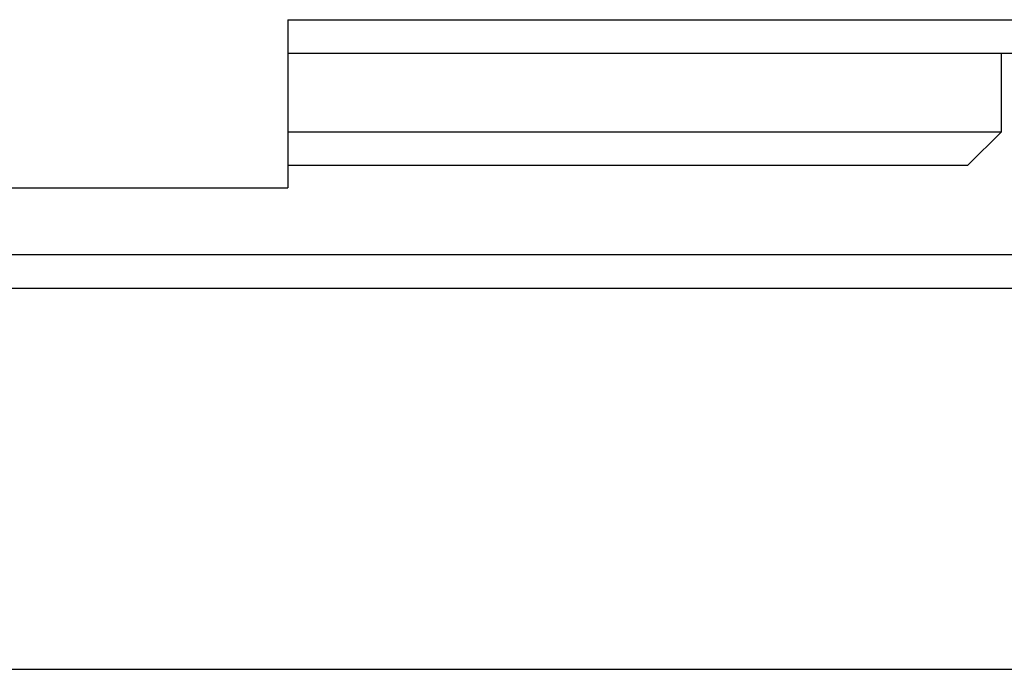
# Model space of a CAD drawing. Extents: x -1763 to 4575, y -3429 to 1051.
# Tile 87 of 174: x 3079 to 3088, y -2462 to -2456. Entities that reach past the tile are written whole.
import ezdxf

# ---------------------------------------------------------------- set-up
doc = ezdxf.new("R2010")
doc.units = 0
doc.linetypes.add('DASHED', pattern=[15, 7, -8])
doc.layers.get('0').update_dxf_attribs({"linetype": 'CONTINUOUS'})
doc.layers.add('1', color=7, linetype='CONTINUOUS')

# ---------------------------------------------------------------- blocks, each defined once
blk = doc.blocks.new('Z-STACK', base_point=(-660.9662, -2583.4736))
at = {"color": 4, "linetype": 'CONTINUOUS'}
for p, q in [((3081.2446, -2456.1601), (3081.2446, -2457.6601)), ((3081.2446, -2456.1601), (3093.0316, -2456.1601)), ((3076.901, -2457.6601), (3081.2446, -2457.6601)), ((3087.8042, -2458.2601), (3075.8689, -2458.2601)), ((3087.9782, -2458.5601), (3076.1766, -2458.5601)), ((3076.1766, -2461.9601), (3087.8755, -2461.9601))]:
    blk.add_line(p, q, dxfattribs=at)
at = {"color": 7, "linetype": 'DASHED'}
for p, q in [((3081.2446, -2456.4601), (3085.8172, -2456.4601)), ((3085.8172, -2456.4601), (3087.6172, -2456.4601))]:
    blk.add_line(p, q, dxfattribs=at)
at = {"color": 7, "linetype": 'CONTINUOUS'}
for p, q in [((3081.2446, -2456.4601), (3085.8172, -2456.4601)), ((3085.8172, -2456.4601), (3087.6172, -2456.4601)), ((3087.6172, -2457.1601), (3087.6172, -2456.4601)), ((3087.6172, -2456.4601), (3087.8172, -2456.4601)), ((3081.2446, -2457.1601), (3087.6172, -2457.1601)), ((3087.3172, -2457.4601), (3087.6172, -2457.1601)), ((3081.2446, -2457.4601), (3087.3172, -2457.4601))]:
    blk.add_line(p, q, dxfattribs=at)

msp = doc.modelspace()

# ---------------------------------------------------------------- block references
at = {"layer": '1'}
msp.add_blockref('Z-STACK', (-660.9662, -2583.4736), dxfattribs=at)

doc.saveas('drawing.dxf')
